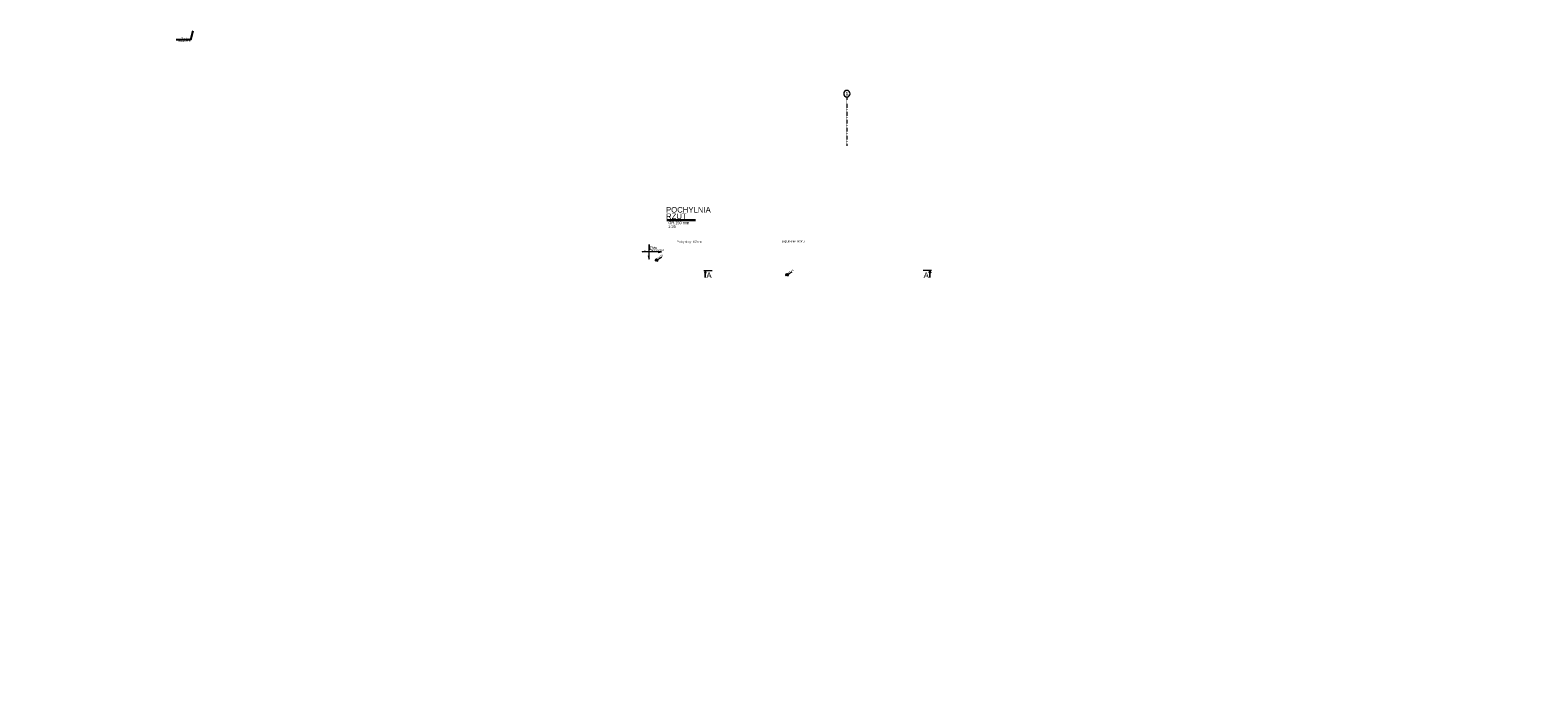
# Model space of a CAD drawing. Extents: x -1474 to 242612, y -5719 to 75879.
# Tile 2 of 9: x 28129 to 75706, y 0 to 20224. Entities that reach past the tile are written whole.
import ezdxf
from ezdxf import colors
from ezdxf.entities.mleader import LeaderData, LeaderLine
from ezdxf.enums import TextEntityAlignment as Align
from ezdxf.math import Vec2, Vec3

# ---------------------------------------------------------------- set-up
doc = ezdxf.new("R2010")
doc.units = 0
doc.header["$LTSCALE"] = 10
doc.header["$MEASUREMENT"] = 0
doc.linetypes.add('DASHDOT', pattern=[1, 0.5, -0.25, 0, -0.25])
for name, color, linetype, lineweight in [('P-Linia1', 3, 'Continuous', 40), ('P-Linia3', 6, 'Continuous', 60), ('P-Opis', 1, 'Continuous', 18), ('P-Opis fundamenty', 193, 'Continuous', 9), ('P-Opis słupy', 30, 'Continuous', 9), ('P-Osie', 1, 'DASHDOT', 18)]:
    doc.layers.add(name, color=color, linetype=linetype, lineweight=lineweight)
doc.styles.add('_Fd Opis', font='arial.ttf')
doc.styles.add('_Fdelita opis', font='arial.ttf')
doc.styles.add('STYLE10', font='arialbd.ttf')

# ---------------------------------------------------------------- blocks, each defined once
blk = doc.blocks.new('daddad')
at = {"layer": 'P-Opis', "lineweight": 20}
for points in [[(1791, -159), (2467, 0), (-1381, 0), (-705, 159)], [(-159, -799), (0, -1476), (0, 1476), (159, 377)]]:
    blk.add_lwpolyline(points, dxfattribs=at)
blk = doc.blocks.new('A$C798F0764')
at = {"layer": 'P-Opis'}
h = blk.add_hatch(color=1, dxfattribs=at)
h.dxf.hatch_style = 1
h.paths.add_polyline_path([(87, -43), (-30, -160, 0.4142136), (204, -160)])
h.paths.add_polyline_path([(-30, 74), (87, -43), (204, 74, 0.4142136)])
at = {"layer": 'P-Opis', "color": 1}
for p, q in [((-80, -210), (636, 506)), ((-68, 111), (241, -198))]:
    blk.add_line(p, q, dxfattribs=at)
blk.add_circle((87, -43), 165, dxfattribs=at)

msp = doc.modelspace()

# ---------------------------------------------------------------- linework, layer by layer
at = {"layer": 'P-Linia3', "color": 6, "linetype": 'Continuous', "lineweight": 30}
msp.add_line((48218.90086, 14220.74974), (49127.56392, 14220.74974), dxfattribs=at)
at = {"layer": 'P-Opis', "ltscale": 0.05}
msp.add_lwpolyline([(54007.29273, 18218.29153, 1), (53800.81089, 18218.29153, 1)], format="xyb", close=True, dxfattribs=at)
at = {"layer": 'P-Opis', "flags": 128}
for points in [[(49386.00571, 12641.22855), (49434.60571, 12641.22855), (49410.30571, 12560.22855), (49434.60571, 12560.22855), (49434.60571, 12415.43056), (49434.60571, 12560.22855), (49458.90571, 12560.22855), (49434.60571, 12641.22855), (49648.9609, 12641.22855)], [(56570.60149, 12641.22855), (56522.00149, 12641.22855), (56546.30149, 12560.22855), (56522.00149, 12560.22855), (56522.00149, 12415.43056), (56522.00149, 12560.22855), (56497.70149, 12560.22855), (56522.00149, 12641.22855), (56307.64629, 12641.22855)]]:
    msp.add_lwpolyline(points, dxfattribs=at)
at = {"layer": 'P-Osie'}
msp.add_lwpolyline([(53904.05181, 18115.05061), (53904.05181, 16572.17526)], dxfattribs=at)

# ---------------------------------------------------------------- block references
at = {"layer": 'P-Opis', "color": 1, "xscale": 0.234, "yscale": 0.234, "zscale": 0.234, "rotation": 343.5684437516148}
for p in [(47882.35609, 12984.60619), (52000.74965, 12519.88978)]:
    msp.add_blockref('A$C798F0764', p, dxfattribs=at)
at = {"layer": 'P-Opis fundamenty', "xscale": 0.1568, "yscale": 0.1568, "zscale": 0.1568}
msp.add_blockref('daddad', (47660.34015, 13230.57833), dxfattribs=at)

# ---------------------------------------------------------------- texts
at = {"layer": 'P-Linia1', "color": 3, "lineweight": 30, "style": '_Fdelita opis'}
msp.add_text('GR.150 mm', height=87.5, dxfattribs=at).set_placement((48269.22878, 14099.26905))
at = {"layer": 'P-Linia1', "color": 3, "lineweight": 30, "insert": (48262.35403, 14066.58737), "char_height": 87.5, "attachment_point": 1, "style": '_Fdelita opis'}
msp.add_mtext_dynamic_manual_height_columns('{\\W0.8;1:25}', width=1933.9297709, gutter_width=12.5, heights=[0], dxfattribs=at)
at = {"layer": 'P-Linia3', "color": 6, "lineweight": 30, "style": '_Fdelita opis'}
for s, p in [('POCHYLNIA', (48193.991, 14465.43885)), ('RZUT', (48193.991, 14260.98127))]:
    msp.add_text(s, height=175, dxfattribs=at).set_placement(p)
at = {"layer": 'P-Opis', "linetype": 'Continuous', "ltscale": 0.05, "style": 'STYLE10'}
msp.add_text('1', height=110, dxfattribs=at).set_placement((53904.05181, 18222.57725), align=Align.MIDDLE_CENTER)
at = {"layer": 'P-Opis', "style": '_Fd Opis'}
for p in [(49470.21346, 12489.5188), (56323.33098, 12489.5188)]:
    msp.add_text('A', height=175, dxfattribs=at).set_placement(p, align=Align.MIDDLE_LEFT)
at = {"layer": 'P-Opis', "lineweight": 13, "char_height": 60, "attachment_point": 6, "rotation": 0.000001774, "style": '_Fd Opis'}
for s, insert in [('{\\W0.8;Pochylnia gr. 150 mm}', (49350.54863, 13535.68368)), ('{\\W0.8;pogrubienie betonu}', (52563.34005, 13551.49432))]:
    msp.add_mtext(s, dxfattribs=dict(at, insert=insert))
at = {"layer": 'P-Opis', "color": 1, "char_height": 52.65, "attachment_point": 4, "rotation": 28.568443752, "style": '_Fd Opis'}
for s, insert in [('{\\W0.8;+4,03}', (47929.35595, 13025.96165)), ('{\\W0.8;+3,46}', (52047.74951, 12561.24524))]:
    msp.add_mtext(s, dxfattribs=dict(at, insert=insert))
at = {"layer": 'P-Opis fundamenty', "style": '_Fd Opis'}
for s, insert, char_height, attachment_point in [('Płyta', (47698.45187, 13351.6242), 66.84384, 4), ('{\\H0.6667x;hp=150mm}', (47929.83424, 13270.35869), 90.239184, 5)]:
    msp.add_mtext(s, dxfattribs=dict(at, insert=insert, char_height=char_height, attachment_point=attachment_point))

# ---------------------------------------------------------------- leaders
at = {"layer": 'P-Opis'}
ml = msp.add_multileader_mtext('Standard', dxfattribs=at)
ml.set_content('Zbrojenie \\Pkrawędziowe', color=256, style='_Fd Opis')
ml.set_leader_properties()
ml.build(insert=Vec2(0, 0))
ml.multileader.update_dxf_attribs({"has_dogleg": 0, "text_left_attachment_type": 6, "text_right_attachment_type": 6, "arrow_head_size": 25})
ctx = ml.context
ctx.base_point, ctx.char_height, ctx.arrow_head_size, ctx.landing_gap_size, ctx.plane_origin = Vec3(32793.03898, 19916.68784), 50, 25, 0.5, Vec3(37413.79186, 19978.00886)
ctx.left_attachment, ctx.right_attachment, ctx.text_align_type = 6, 6, 2
notes = []
notes.append((ctx, [(0, (1, 1, 0), (33503.02268, 19916.68784), (-1, 0), 312.76951, [(1, [(33271.84486, 20223.68738)], 0, [])])]))
ctx.mtext.insert, ctx.mtext.alignment, ctx.mtext.line_spacing_factor, ctx.mtext.line_spacing_style = Vec3(33189.75317, 19981.35359), 3, 0.914286, 2
at = {"layer": 'P-Opis słupy'}
ml = msp.add_multileader_mtext('Standard', dxfattribs=at)
ml.set_content('         ', color=256)
ml.set_leader_properties()
ml.build(insert=Vec2(0, 0))
ml.multileader.update_dxf_attribs({"arrow_head_size": 78})
ctx = ml.context
ctx.base_point, ctx.char_height, ctx.arrow_head_size, ctx.landing_gap_size, ctx.plane_origin = Vec3(75704.62451, 12147.86704), 2.6, 78, 1.3, Vec3(75778.95855, 10736.38629)
notes.append((ctx, [(0, (0, 0, 0), (0, 0), (1, 0), 1, [])]))
ctx.mtext.insert, ctx.mtext.flow_direction = Vec3(75705.92451, 12149.16704), 5
for ctx, leaders in notes:
    for number, flags, end, landing, length, lines in leaders:
        leader = LeaderData()
        leader.index, (leader.has_last_leader_line, leader.has_dogleg_vector, leader.attachment_direction) = number, flags
        leader.last_leader_point, leader.dogleg_vector, leader.dogleg_length = Vec3(end), Vec3(landing), length
        for number, points, colour, breaks in lines:
            line = LeaderLine()
            line.index, line.vertices, line.color, line.breaks = number, Vec3.list(points), colors.encode_raw_color(colour), breaks
            leader.lines.append(line)
        ctx.leaders.append(leader)

doc.saveas('drawing.dxf')
